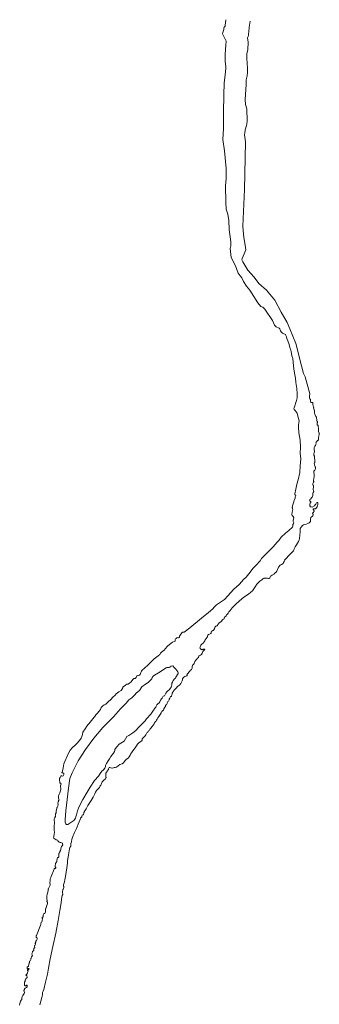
# Model space of a CAD drawing. Header units: metres. Extents: x 222609 to 404409, y 8547781 to 8795234.
# Tile 28 of 39: x 397253 to 397554, y 8589882 to 8590871. Entities that reach past the tile are written whole.
import ezdxf

# ---------------------------------------------------------------- set-up
doc = ezdxf.new("R2010")
doc.units = ezdxf.units.M
doc.layers.add('01. RIO', color=7, linetype='Continuous', lineweight=5, true_color=0x2776bb)

# ---------------------------------------------------------------- blocks, each defined once
blk = doc.blocks.new('REIORORI')
at = {"layer": '01. RIO', "color": 152, "lineweight": 15, "true_color": 0x2776bb, "flags": 128}
for points in [[(397460.34, 8590871.32), (397459.65, 8590865.36), (397459.67, 8590864.92), (397458.56, 8590863.9), (397458.23, 8590862.84), (397458.23, 8590862.36), (397458.32, 8590861.61), (397457.11, 8590858.33), (397456.99, 8590856.97), (397457.87, 8590855.11), (397459.4, 8590852.27), (397460.49, 8590849.75), (397460.24, 8590845.71), (397459.59, 8590836.83), (397459.48, 8590829.3), (397460.43, 8590824.19), (397460.33, 8590822.29), (397459.64, 8590816.02), (397458.48, 8590807.64), (397458.11, 8590795.68), (397458.06, 8590778.18), (397458.06, 8590761.9), (397457.27, 8590750.98), (397459.01, 8590739.39), (397460.7, 8590721.84), (397460.49, 8590711.72), (397460.06, 8590704.4), (397460.18, 8590687.86), (397460.74, 8590681.04), (397462.32, 8590675.82), (397463.42, 8590669.45), (397463.74, 8590660.59), (397465.43, 8590647.94), (397465.31, 8590643.95), (397464.78, 8590641.21), (397464.89, 8590638.42), (397465.73, 8590632.25), (397469.95, 8590623.82), (397472.74, 8590616.71), (397474.8, 8590613.92), (397476.54, 8590611.81), (397477.98, 8590608.08), (397481.03, 8590603.49), (397484.31, 8590599.54), (397492.56, 8590586.62), (397495.51, 8590582.93), (397497.54, 8590582.38), (397499.38, 8590580.35), (397507.22, 8590568.92), (397509.27, 8590564.19), (397511.09, 8590562.52), (397513.88, 8590561.19), (397514.5, 8590560.65), (397515.03, 8590559.36), (397515.34, 8590558.65), (397516.02, 8590557.45), (397517.34, 8590556.39), (397518.51, 8590555.65), (397519.61, 8590555.33), (397520.32, 8590554.87), (397520.74, 8590554.02), (397521.37, 8590552.6), (397521.8, 8590550.94), (397522.82, 8590548.56), (397523.87, 8590544.85), (397524.59, 8590541.89), (397525.64, 8590539.04), (397526.04, 8590537.82), (397526.8, 8590533.5), (397527.58, 8590530.86), (397528.14, 8590527.17), (397528.45, 8590523.51), (397528.75, 8590520.26), (397529.47, 8590516.14), (397530.38, 8590510.91), (397530.79, 8590506.75), (397531.86, 8590500.65), (397532.11, 8590495.12), (397532.21, 8590491.36), (397531.45, 8590488.61), (397528.91, 8590481.25), (397528.86, 8590480.6), (397529.21, 8590479.5), (397530, 8590478.36), (397532.15, 8590475.72), (397532.67, 8590472.94), (397534.2, 8590468.21), (397533.52, 8590464.19), (397533.34, 8590461.7), (397533.61, 8590456.1), (397535.04, 8590448.81), (397535.39, 8590441.61), (397535.04, 8590435.57), (397535.66, 8590430.06), (397534.95, 8590422.77), (397534.77, 8590416.28), (397533.07, 8590408.87), (397531.59, 8590404.6), (397530.63, 8590399.42), (397529.81, 8590394.9), (397529.7, 8590394.06), (397529.83, 8590393.71), (397530.26, 8590393.56), (397530.54, 8590393.32), (397530.58, 8590393.02), (397530.18, 8590391.76), (397530.1, 8590390.52), (397528.97, 8590388.11), (397528.71, 8590387.27), (397528.8, 8590386.63), (397528.54, 8590385.76), (397527.88, 8590383.81), (397526.92, 8590381.23), (397527.13, 8590380.53), (397527.47, 8590380.21), (397527.53, 8590379.63), (397527.68, 8590378.85), (397527.47, 8590377.77), (397526.98, 8590376.29), (397526.85, 8590373.6), (397526.99, 8590373.08), (397528.13, 8590372.04), (397528.62, 8590370.85), (397528.04, 8590367.92), (397528.1, 8590366.96), (397528.56, 8590366.32), (397528.87, 8590365.48), (397528.71, 8590365.1), (397528.39, 8590364.59), (397527.71, 8590363.79), (397527.58, 8590363.06), (397527.66, 8590361.92), (397527.45, 8590361.15), (397523.71, 8590357.79), (397520.26, 8590355.1), (397515.99, 8590351.24), (397513.75, 8590347.99), (397511.97, 8590346.31), (397507.78, 8590341.32), (397503.1, 8590336.64), (397496.11, 8590329.67), (397494.71, 8590327.36), (397490.44, 8590322.56), (397487.77, 8590320.07), (397483.44, 8590314.26), (397480.8, 8590310.86), (397477.95, 8590308.78), (397474.01, 8590303.99), (397473.6, 8590303.48), (397468.4, 8590298.77), (397458.93, 8590288.61), (397451.03, 8590283.1), (397448.36, 8590280.7), (397447.12, 8590279.01), (397442.85, 8590275.54), (397435.82, 8590269.85), (397424.16, 8590260.17), (397418.34, 8590255.78), (397416.8, 8590255.64), (397415.87, 8590255), (397414.15, 8590252.82), (397413.46, 8590251.81), (397413.51, 8590251.02), (397413.51, 8590250.65), (397412.64, 8590250.15), (397411.89, 8590250.21), (397411.02, 8590249.89), (397410.32, 8590249.46), (397409.74, 8590248.96), (397409.39, 8590248.21), (397409.39, 8590247.51), (397409.1, 8590246.79), (397408.26, 8590246.21), (397406.48, 8590245.63), (397405.1, 8590244.62), (397403.22, 8590242.9), (397402, 8590241.98), (397400.63, 8590240.66), (397400.07, 8590239.95), (397399.26, 8590238.83), (397398.04, 8590237.72), (397396.97, 8590236.55), (397395.49, 8590235.69), (397394.63, 8590234.52), (397393.92, 8590233.4), (397392.09, 8590231.77), (397388.22, 8590228.78), (397381.97, 8590222.96), (397378.41, 8590219.58), (397376, 8590217.52), (397375.37, 8590216.46), (397374.85, 8590215.2), (397374.05, 8590213.17), (397373.51, 8590212.59), (397372.47, 8590212.19), (397371.83, 8590212.24), (397370.76, 8590211.87), (397370.41, 8590210.79), (397370.12, 8590210.09), (397369.1, 8590209.22), (397368.77, 8590209.19), (397368.19, 8590209.29), (397367.77, 8590209.06), (397367.01, 8590208.35), (397365.79, 8590206.84), (397364.97, 8590205.67), (397363.24, 8590204.55), (397361.82, 8590203.53), (397360.44, 8590203.33), (397359.53, 8590202.92), (397358.76, 8590202.01), (397357.34, 8590201.09), (397356.67, 8590200.43), (397356.47, 8590199.72), (397355.71, 8590198.04), (397354.94, 8590197.07), (397352.7, 8590195.75), (397350.01, 8590193.62), (397348.73, 8590192.29), (397346.65, 8590190.31), (397344.41, 8590187.92), (397341.66, 8590185.83), (397340.39, 8590184.31), (397339.62, 8590183.44), (397338.81, 8590183.04), (397337.69, 8590182.78), (397336.16, 8590181.41), (397334.74, 8590179.83), (397334.53, 8590179.17), (397334.38, 8590178.56), (397333.97, 8590177.95), (397332.39, 8590175.99), (397331.04, 8590174.43), (397329.26, 8590172.66), (397328.27, 8590171.04), (397327.75, 8590170.21), (397322.33, 8590163.44), (397321.55, 8590162.87), (397320.4, 8590161.36), (397318.54, 8590158.65), (397316.35, 8590155.28), (397315.9, 8590153), (397315.35, 8590150.72), (397314.62, 8590149.26), (397313.98, 8590148.26), (397310.88, 8590144.41), (397308.64, 8590142.18), (397305.77, 8590139.94), (397303.54, 8590137.23), (397301.46, 8590133.41), (397297.31, 8590123.2), (397296.35, 8590119.21), (397295.87, 8590115.86), (397295.56, 8590115.11), (397295.31, 8590114.92), (397295.23, 8590114.62), (397295.29, 8590114.27), (397295.54, 8590114.2), (397295.79, 8590114.35), (397296.29, 8590114.37), (397296.79, 8590114.08), (397297.19, 8590113.7), (397297.25, 8590113.34), (397297.02, 8590112.64), (397296.37, 8590111.29), (397295.91, 8590111.05), (397295.19, 8590111.21), (397294.85, 8590111.36), (397294.52, 8590111.26), (397294.19, 8590110.99), (397293.37, 8590109.66), (397292.96, 8590108.68), (397292.66, 8590107.19), (397293.08, 8590104.72), (397293.31, 8590104.05), (397293.71, 8590103.87), (397293.99, 8590103.71), (397294.24, 8590103.39), (397294.33, 8590102.88), (397294.09, 8590102.11), (397293.79, 8590101.35), (397293.82, 8590100.92), (397293.94, 8590100.05), (397294.17, 8590099.17), (397294.11, 8590097.9), (397293.68, 8590096.35), (397293.01, 8590094.32), (397292.51, 8590092.87), (397292.16, 8590091.88), (397291.93, 8590091.27), (397291.87, 8590090.4), (397291.87, 8590089.67), (397291.84, 8590088.68), (397292.14, 8590087.97), (397292.34, 8590087.28), (397291.96, 8590086.35), (397291.64, 8590085.66), (397291.43, 8590085), (397291.22, 8590083.74), (397291.31, 8590082.93), (397291.31, 8590082.2), (397291.25, 8590081.42), (397291.02, 8590080.72), (397290.46, 8590079.62), (397290.2, 8590079.01), (397290.06, 8590078.51), (397289.47, 8590076.01), (397289.42, 8590075.08), (397289.39, 8590074.59), (397289.33, 8590074.09), (397288.92, 8590073.08), (397288.69, 8590072.06), (397288.63, 8590071.36), (397288.6, 8590070.64), (397288.74, 8590070.28), (397288.67, 8590070.09), (397288.42, 8590069.82), (397288.07, 8590069.26), (397287.91, 8590068.77), (397287.57, 8590067.97), (397287.54, 8590067.64), (397287.6, 8590066.93), (397287.55, 8590066.16), (397287.72, 8590065.43), (397287.87, 8590064.5), (397287.87, 8590064.01), (397287.82, 8590063.34), (397287.77, 8590062.86), (397287.57, 8590061.95), (397287.44, 8590061.58), (397287.32, 8590061.07), (397287.34, 8590060.3), (397287.52, 8590059.59), (397287.44, 8590059.14), (397287.4, 8590058.63), (397287.54, 8590057.42), (397287.6, 8590056.4), (397287.75, 8590055.12), (397287.69, 8590054.05), (397287.57, 8590053.2), (397287.34, 8590052.1), (397287.08, 8590051.14), (397286.98, 8590050.02), (397286.93, 8590049.42), (397287.11, 8590048.69), (397287.5, 8590048.19), (397288.38, 8590047.68), (397289.49, 8590047.07), (397290.07, 8590046.95), (397290.85, 8590046.72), (397291.23, 8590046.11), (397291.55, 8590045.7), (397291.93, 8590045.26), (397292.48, 8590044.74), (397293.44, 8590044.45), (397294.11, 8590044.31), (397294.66, 8590044.04), (397295.68, 8590043.72), (397295.89, 8590043.28), (397295.97, 8590042.91), (397296.05, 8590042), (397295.59, 8590040.82), (397294.94, 8590040.13), (397294.6, 8590039.56), (397294.39, 8590038.88), (397294.29, 8590038.07), (397294.22, 8590037.55), (397294.14, 8590037.12), (397293.72, 8590036.29), (397293.61, 8590035.79), (397293.54, 8590035.53), (397293.41, 8590035.18), (397293.11, 8590034.98), (397292.81, 8590034.43), (397292.46, 8590033.55), (397292.31, 8590033.07), (397292.19, 8590032.54), (397292.14, 8590032.1), (397292.19, 8590031.46), (397292.26, 8590030.43), (397292.13, 8590029.66), (397291.73, 8590029.4), (397291.44, 8590029.36), (397291.07, 8590029.09), (397290.85, 8590028.76), (397290.57, 8590028.14), (397290.43, 8590027.73), (397290.33, 8590027.43), (397290.04, 8590026.61), (397290.01, 8590026.26), (397290.05, 8590025.91), (397290.09, 8590025.37), (397290.1, 8590025.01), (397289.95, 8590024.75), (397289.73, 8590024.5), (397289.41, 8590024.26), (397289.17, 8590023.97), (397289.05, 8590023.75), (397288.97, 8590023.49), (397288.94, 8590023.27), (397288.76, 8590022.8), (397288.62, 8590022.13), (397288.42, 8590021.44), (397288.36, 8590020.53), (397288.44, 8590019.81), (397288.81, 8590019.43), (397288.96, 8590019.19), (397289.01, 8590018.93), (397288.78, 8590018.48), (397288.35, 8590018.25), (397288.05, 8590018.25), (397287.72, 8590018.12), (397287.56, 8590018.02), (397287.44, 8590017.73), (397287.41, 8590017.32), (397284.57, 8590010.23), (397283.96, 8590009.24), (397283.56, 8590007.76), (397283.27, 8590005.52), (397283.24, 8590003.98), (397283.24, 8590003.37), (397283.41, 8590002.47), (397283.53, 8590002.15), (397283.56, 8590001.51), (397282.86, 8590000.03), (397282.43, 8589999.32), (397281.87, 8589998.13), (397281.7, 8589997.73), (397281.55, 8589997.3), (397281.27, 8589995.85), (397280.61, 8589993.26), (397280.3, 8589992.29), (397279.95, 8589990.21), (397279.95, 8589988.99), (397280, 8589987.61), (397280.3, 8589985.83), (397280.25, 8589985.68), (397280.16, 8589985.53), (397280.08, 8589985.41), (397280.07, 8589985.1), (397280.61, 8589984.41), (397280.81, 8589984.2), (397280.89, 8589983.84), (397280.66, 8589983.01), (397280.37, 8589982.08), (397279.96, 8589981.09), (397279.35, 8589978.59), (397278.99, 8589978.15), (397278.68, 8589977.52), (397278.56, 8589976.51), (397278.58, 8589975.38), (397278.64, 8589974.58), (397278.46, 8589973.62), (397278.09, 8589973), (397277.44, 8589972.78), (397276.86, 8589972.51), (397276.56, 8589972.21), (397276.28, 8589971.58), (397276.31, 8589970.89), (397276.33, 8589970.34), (397276.38, 8589969.96), (397276.31, 8589969.54), (397276.18, 8589969.34), (397275.91, 8589969.24), (397275.63, 8589969.16), (397275.4, 8589969.01), (397275.32, 8589968.83), (397275.43, 8589968.34), (397275.66, 8589967.8), (397275.68, 8589967.25), (397275.48, 8589966.43), (397275.2, 8589965.14), (397274.93, 8589964.41), (397274.48, 8589964.06), (397274.19, 8589963.69), (397273.98, 8589962.81), (397274.01, 8589961.83), (397269.72, 8589950.95), (397269.35, 8589950.43), (397269.32, 8589949.85), (397269.43, 8589949.27), (397269.75, 8589948.86), (397270.28, 8589948.43), (397270.41, 8589947.74), (397270.28, 8589947.04), (397269.78, 8589945.94), (397269.25, 8589945.41), (397269.1, 8589945.16), (397269.03, 8589944.81), (397268.98, 8589944.25), (397268.8, 8589943.77), (397268.54, 8589943.37), (397268.42, 8589943.1), (397268.45, 8589942.77), (397268.59, 8589942.49), (397268.68, 8589942.26), (397268.67, 8589941.94), (397268.45, 8589941.49), (397267.94, 8589940.81), (397267.75, 8589940.55), (397267.69, 8589940.1), (397267.69, 8589939.87), (397267.85, 8589939.13), (397267.9, 8589938.82), (397267.79, 8589938.55), (397267.47, 8589938.01), (397267.04, 8589937.44), (397266.79, 8589936.99), (397266.86, 8589936.33), (397266.86, 8589936.13), (397266.82, 8589935.85), (397266.54, 8589935.37), (397266.08, 8589935.08), (397265.71, 8589934.63), (397265.61, 8589933.9), (397265.45, 8589933.38), (397265.2, 8589932.92), (397264.98, 8589932.45), (397264.98, 8589931.89), (397265.18, 8589931.37), (397265.43, 8589931.02), (397265.48, 8589930.76), (397265.25, 8589929.99), (397264.62, 8589929.31), (397264.15, 8589928.14), (397264.1, 8589927.72), (397264.05, 8589927.37), (397263.94, 8589926.77), (397263.52, 8589926.09), (397263.14, 8589925.51), (397262.69, 8589924.85), (397262.57, 8589924.43), (397262.49, 8589923.77), (397262.49, 8589923.44), (397262.28, 8589922.94), (397261.98, 8589922.46), (397261.91, 8589922.17), (397261.88, 8589921.92), (397261.88, 8589921.16), (397261.74, 8589920.45), (397261.51, 8589919.95), (397261.15, 8589919.55), (397260.64, 8589919.22), (397260.42, 8589918.84), (397260.36, 8589918.41), (397260.27, 8589917.76), (397260.74, 8589917.33), (397261.14, 8589917.31), (397261.37, 8589917.56), (397261.54, 8589917.78), (397261.85, 8589917.73), (397262.18, 8589917.41), (397262.2, 8589917.18), (397261.7, 8589916.56), (397261.42, 8589916.38), (397260.79, 8589916.32), (397260.62, 8589916), (397260.72, 8589915.55), (397261.02, 8589915.22), (397261.12, 8589914.87), (397260.94, 8589914.34), (397260.6, 8589913.58), (397260.48, 8589913.08), (397260.34, 8589912.47), (397259.96, 8589911.95), (397259.58, 8589911.66), (397259.12, 8589911.17), (397259.04, 8589910.83), (397259.14, 8589910.65), (397259.5, 8589910.67), (397259.74, 8589910.67), (397260.05, 8589910.4), (397260.35, 8589909.07), (397260.3, 8589908.69), (397259.51, 8589908.02), (397259.08, 8589907.58), (397258.87, 8589907.21), (397258.58, 8589906.34), (397258.38, 8589905.93), (397258.12, 8589905.38), (397258.09, 8589904.88), (397258, 8589904.5), (397257.81, 8589904.29), (397257.65, 8589904.03), (397257.56, 8589903.65), (397257.47, 8589902.66), (397257.62, 8589902.05), (397257.64, 8589901.65), (397257.69, 8589901.28), (397257.74, 8589900.79), (397257.82, 8589900.5), (397258.1, 8589900.26), (397258.32, 8589900.21), (397258.87, 8589900.27), (397259.33, 8589900.65), (397259.7, 8589900.89), (397260, 8589900.84), (397260.13, 8589900.64), (397260.27, 8589900.4), (397260.28, 8589900.16), (397260.28, 8589899.89), (397260.17, 8589899.18), (397259.75, 8589898.64), (397258.81, 8589898.27), (397258.2, 8589897.82), (397257.69, 8589897.05), (397257.49, 8589896.44), (397257.03, 8589895.58), (397257.69, 8589893.6), (397257.39, 8589892.38), (397256.73, 8589891.56), (397255.81, 8589890.49), (397255.2, 8589889.12), (397255, 8589888.05), (397254.89, 8589887.29), (397254.84, 8589886.48), (397254.08, 8589885.66), (397253.57, 8589884.64), (397252.96, 8589882.51), (397252.71, 8589880.68)], [(397484.66, 8590869.82), (397483.67, 8590863.95), (397483.43, 8590859.26), (397483.25, 8590857.13), (397483.25, 8590855.79), (397482.64, 8590854.51), (397482.15, 8590852.93), (397482.88, 8590848.79), (397482.45, 8590841), (397481.42, 8590837.28), (397481.42, 8590831.74), (397481.6, 8590828.27), (397481.97, 8590821.64), (397482.09, 8590818.23), (397481.66, 8590815), (397480.75, 8590810.74), (397480.69, 8590806.24), (397479.77, 8590791.14), (397480.14, 8590786.15), (397481.36, 8590781.64), (397481.42, 8590778.84), (397481.72, 8590772.27), (397481.72, 8590769.53), (397481.36, 8590766.42), (397481.18, 8590765.02), (397479.9, 8590760.46), (397479.65, 8590759.91), (397479.41, 8590757.66), (397479.04, 8590755.47), (397479.96, 8590748.53), (397479, 8590700.8), (397477.29, 8590663.73), (397478.15, 8590655.42), (397478.57, 8590650.41), (397479.64, 8590644.55), (397480.32, 8590640.15), (397477.75, 8590633.72), (397476.74, 8590631.42), (397476.53, 8590629.82), (397477.43, 8590627.84), (397482.48, 8590619.55), (397488.81, 8590612.43), (397493.38, 8590606.1), (397501.22, 8590599.6), (397509.53, 8590589.27), (397515.82, 8590577.34), (397522.01, 8590566.9), (397524.82, 8590560.65), (397530.87, 8590545.78), (397536.45, 8590523.26), (397538.49, 8590515.79), (397540.08, 8590512.46), (397544.8, 8590495.26), (397544.82, 8590494.54), (397544.67, 8590493.71), (397544.55, 8590493.2), (397544.46, 8590492.7), (397544.41, 8590492.17), (397544.49, 8590491.34), (397544.91, 8590490.11), (397545.44, 8590489.47), (397545.44, 8590488.76), (397545.64, 8590487.5), (397545.95, 8590486.79), (397546.32, 8590486.61), (397546.8, 8590486.57), (397547.09, 8590486.61), (397547.54, 8590486.45), (397547.78, 8590486.3), (397547.94, 8590485.82), (397547.91, 8590484.74), (397548.23, 8590483), (397548.72, 8590481.65), (397548.65, 8590481.03), (397548.97, 8590480.14), (397549.41, 8590478.26), (397549.57, 8590477.46), (397549.57, 8590476.26), (397549.78, 8590474.9), (397550.98, 8590472.37), (397551.41, 8590471.64), (397551.52, 8590471.2), (397551.62, 8590470.45), (397551.73, 8590469.88), (397551.88, 8590468.94), (397552.02, 8590468.41), (397552.34, 8590467.54), (397552.46, 8590466.97), (397552.5, 8590466.42), (397552.27, 8590465.96), (397552.25, 8590465.58), (397552.25, 8590465.07), (397552.27, 8590464.75), (397552.32, 8590464.66), (397552.37, 8590464.55), (397552.32, 8590464.08), (397552.29, 8590463.82), (397552.43, 8590463.69), (397552.72, 8590463.65), (397553.01, 8590463.63), (397553.19, 8590463.46), (397553.18, 8590463.13), (397553.31, 8590462.58), (397553.31, 8590462.3), (397553.32, 8590461.76), (397553.47, 8590461.04), (397553.65, 8590457.52), (397553.96, 8590456.45), (397554.39, 8590455.89), (397554.41, 8590455.7), (397554.38, 8590455.41), (397554.29, 8590454.93), (397554.09, 8590453.89), (397553.92, 8590453.22), (397553.92, 8590452.9), (397553.89, 8590452.68), (397553.77, 8590452.34), (397553.49, 8590451.83), (397553.44, 8590451.17), (397553.61, 8590450.48), (397553.71, 8590450.07), (397553.68, 8590449.9), (397553.6, 8590449.52), (397553.45, 8590448.92), (397552.92, 8590448.42), (397552.48, 8590448.23), (397552.14, 8590447.89), (397552.08, 8590447.52), (397551.9, 8590447.28), (397551.39, 8590447.15), (397551.08, 8590446.84), (397550.99, 8590446), (397551.11, 8590445.24), (397550.96, 8590444.66), (397550.74, 8590444.09), (397550.63, 8590443.31), (397550.37, 8590442.89), (397549.9, 8590442.61), (397549.39, 8590441.9), (397549.11, 8590441.23), (397549.28, 8590439.37), (397549.51, 8590437.05), (397549.28, 8590435.81), (397548.97, 8590435.14), (397548.8, 8590434.35), (397548.97, 8590433.48), (397549.48, 8590432.69), (397549.56, 8590431.94), (397549.56, 8590430.28), (397549.76, 8590429.21), (397549.87, 8590428.23), (397549.84, 8590427.87), (397549.76, 8590427.05), (397549.87, 8590426.35), (397549.59, 8590425.79), (397549.31, 8590424.95), (397549.48, 8590424.22), (397549.65, 8590423.66), (397550.01, 8590422.84), (397550.26, 8590422.03), (397550.43, 8590421.52), (397550.55, 8590421.07), (397550.68, 8590420.43), (397550.51, 8590420.01), (397550.18, 8590419.25), (397549.78, 8590418.61), (397549.42, 8590418.13), (397548.88, 8590417.57), (397548.88, 8590415.94), (397549.07, 8590414.98), (397549.19, 8590413.91), (397549.27, 8590412.65), (397549.13, 8590411.69), (397548.85, 8590410.63), (397548.79, 8590409.84), (397548.68, 8590408.61), (397548.4, 8590407.82), (397548.57, 8590407.34), (397548.88, 8590407.12), (397548.93, 8590406.82), (397548.72, 8590406.66), (397548.48, 8590406.4), (397548.24, 8590405.95), (397547.92, 8590405.1), (397547.87, 8590404.17), (397548.32, 8590403.08), (397548.51, 8590402.67), (397548.48, 8590402.35), (397548.5, 8590401.56), (397548.31, 8590399.75), (397548.26, 8590398.72), (397548.65, 8590397.98), (397548.7, 8590397.09), (397548.31, 8590396.01), (397547.81, 8590395.28), (397547.76, 8590394.39), (397547.91, 8590393.75), (397547.91, 8590392.97), (397547.62, 8590392.13), (397547.13, 8590391.35), (397546.49, 8590390.56), (397545.9, 8590389.87), (397545.41, 8590389.48), (397544.74, 8590388.92), (397544.57, 8590388.3), (397544.68, 8590387.85), (397545.19, 8590387.35), (397545.81, 8590386.7), (397545.89, 8590386.2), (397545.22, 8590385.34), (397544.87, 8590384.65), (397544.73, 8590383.52), (397544.73, 8590382.59), (397545.56, 8590381.71), (397546.2, 8590381.56), (397547.28, 8590381.36), (397549.4, 8590382.59), (397550.23, 8590383.72), (397550.77, 8590384.36), (397551.52, 8590385.64), (397552.13, 8590385.99), (397552.78, 8590385.94), (397552.83, 8590384.58), (397552.83, 8590383.98), (397552.53, 8590382.57), (397552.13, 8590381.72), (397551.51, 8590381.07), (397551.4, 8590380.62), (397551.22, 8590380.22), (397550.98, 8590379.88), (397550.61, 8590379.66), (397550.21, 8590379.51), (397549.12, 8590379.51), (397548.54, 8590379.53), (397548.3, 8590379.29), (397548.3, 8590379.02), (397548.41, 8590378.61), (397548.7, 8590378.15), (397549.12, 8590377.7), (397549.17, 8590377.23), (397548.99, 8590376.91), (397548.86, 8590376.75), (397548.66, 8590376.07), (397548.59, 8590375.95), (397548.51, 8590375.88), (397548.19, 8590375.79), (397547.84, 8590375.71), (397547.66, 8590375.6), (397547.59, 8590375.35), (397547.69, 8590374.86), (397547.99, 8590374.42), (397548.08, 8590374.25), (397548.19, 8590373.97), (397548.23, 8590373.56), (397547.91, 8590372.66), (397547.35, 8590372.01), (397546.59, 8590371.53), (397545.86, 8590370.94), (397545.51, 8590369.35), (397545.64, 8590367.89), (397545.58, 8590366.89), (397544.78, 8590366.15), (397544.04, 8590365.62), (397542.84, 8590365.09), (397541.18, 8590364.29), (397538.3, 8590363.6), (397537.37, 8590362.87), (397535.97, 8590361.34), (397535.17, 8590359.94), (397535.17, 8590358.81), (397535.1, 8590357.01), (397535.04, 8590356.53), (397534.34, 8590349.87), (397534.12, 8590348.57), (397533.42, 8590346.99), (397531.29, 8590343.39), (397529.98, 8590341.43), (397529.22, 8590339.36), (397528.84, 8590338.27), (397528.35, 8590337.4), (397527.48, 8590336.47), (397526.06, 8590335.11), (397524.81, 8590333.75), (397523.28, 8590332.49), (397521.38, 8590330.04), (397520.83, 8590329.55), (397519.85, 8590328.73), (397519.25, 8590327.92), (397518.87, 8590326.83), (397518.43, 8590325.79), (397517.89, 8590324.86), (397516.36, 8590323.67), (397514.89, 8590322.9), (397514.29, 8590322.47), (397513.8, 8590321.76), (397513.37, 8590321.05), (397511.52, 8590317.07), (397510.86, 8590316.04), (397510.39, 8590315.84), (397510.12, 8590315.64), (397509.67, 8590315.05), (397509.02, 8590314.26), (397508.52, 8590313.76), (397507.62, 8590313.42), (397507.05, 8590313.05), (397506.04, 8590312.41), (397505.34, 8590311.99), (397504.98, 8590311.48), (397504.64, 8590310.36), (397504.44, 8590309.82), (397503.85, 8590309.72), (397503.21, 8590309.77), (397502.08, 8590309.97), (397501.05, 8590310.06), (397499.42, 8590310.1), (397498.81, 8590309.94), (397498.38, 8590309.76), (397497.83, 8590309.47), (397497.4, 8590309.2), (397497.18, 8590308.93), (397496.35, 8590308.16), (397494.38, 8590306.93), (397492.96, 8590305.31), (397491.53, 8590303.89), (397489.76, 8590301.19), (397487.01, 8590297.35), (397485.29, 8590295.98), (397482.98, 8590294.06), (397478.45, 8590290.72), (397474.18, 8590287.33), (397470.05, 8590283.6), (397466.56, 8590280.06), (397464.54, 8590277.61), (397463.41, 8590275.99), (397462.67, 8590274.71), (397461.98, 8590273.83), (397461, 8590273.09), (397460.46, 8590272.16), (397459.92, 8590271.37), (397459, 8590270.83), (397458.71, 8590269.91), (397458.72, 8590269.5), (397458.61, 8590269.14), (397458.47, 8590268.97), (397458.08, 8590268.81), (397457.25, 8590268.29), (397456.54, 8590267.74), (397455.96, 8590266.88), (397455.15, 8590266.2), (397453.67, 8590265.07), (397452.73, 8590264.03), (397452.42, 8590263.63), (397452.23, 8590263.32), (397451.81, 8590262.38), (397451.51, 8590262.08), (397451.18, 8590261.99), (397450.93, 8590262.01), (397450.73, 8590262.02), (397450.16, 8590261.88), (397449.67, 8590261.17), (397449.16, 8590260.18), (397448.93, 8590259.66), (397448.74, 8590258.92), (397448.32, 8590257.99), (397447.51, 8590257.43), (397447.15, 8590257.27), (397446.1, 8590256.71), (397445.69, 8590256.1), (397445.49, 8590255.89), (397445.36, 8590255.31), (397445.39, 8590254.93), (397445.41, 8590254.71), (397445.28, 8590254.43), (397444.51, 8590253.99), (397443.77, 8590253.54), (397442.82, 8590253.3), (397442.14, 8590252.69), (397441.95, 8590252.05), (397441.9, 8590251.55), (397441.88, 8590251.2), (397441.77, 8590250.87), (397441.62, 8590250.69), (397440.46, 8590249.5), (397439.39, 8590248.03), (397439.05, 8590246.96), (397438.54, 8590246.01), (397437.59, 8590244.66), (397436.61, 8590243.97), (397435.08, 8590242.57), (397434.6, 8590241.62), (397434.4, 8590241.12), (397434.29, 8590240.53), (397434.16, 8590239.93), (397434.4, 8590239.25), (397434.68, 8590238.8), (397435.01, 8590238.47), (397435.67, 8590238.18), (397436.02, 8590238.09), (397436.37, 8590238.18), (397436.95, 8590238.34), (397437.45, 8590238.58), (397437.54, 8590238.58), (397438.28, 8590238.69), (397438.92, 8590238.62), (397438.99, 8590238.43), (397438.79, 8590237.91), (397438.44, 8590237.52), (397437.89, 8590236.91), (397437.51, 8590236.56), (397437.09, 8590236.24), (397436.64, 8590235.4), (397436.35, 8590234.57), (397436.22, 8590234.15), (397435.99, 8590233.57), (397435.83, 8590233.19), (397434.93, 8590232.54), (397434.19, 8590232.12), (397433.48, 8590231.8), (397433.06, 8590231.42), (397432.9, 8590230.68), (397432.64, 8590230.23), (397431.88, 8590229.64), (397430.75, 8590228.19), (397430.18, 8590227.52), (397429.11, 8590226.26), (397428.63, 8590225.04), (397428.4, 8590224.33), (397427.83, 8590223.25), (397426.8, 8590222.39), (397426.32, 8590220.74), (397426.35, 8590220.21), (397426.39, 8590219.84), (397426.37, 8590219.51), (397426.1, 8590218.99), (397425.84, 8590218.3), (397425.27, 8590217.95), (397424.68, 8590217.67), (397424.27, 8590217.16), (397423.94, 8590216.6), (397423.04, 8590215.45), (397422.49, 8590214.53), (397421.79, 8590213.77), (397421.29, 8590213.39), (397421.09, 8590212.89), (397421.16, 8590212.65), (397421.27, 8590212.41), (397421.18, 8590211.99), (397421.02, 8590211.84), (397420.02, 8590211.54), (397419.06, 8590211.22), (397417.9, 8590210.48), (397417.29, 8590209.74), (397416.8, 8590208.91), (397416.55, 8590207.91), (397416.16, 8590206.85), (397414.83, 8590204), (397414.06, 8590202.85), (397413.58, 8590202.27), (397412.64, 8590201.87), (397412.09, 8590201.56), (397411.35, 8590200.81), (397410.56, 8590199.67), (397408.22, 8590197.33), (397407.29, 8590196.17), (397406.84, 8590195.38), (397406.37, 8590194.28), (397406.18, 8590193.31), (397405.92, 8590192.55), (397405.54, 8590191.52), (397405.19, 8590191.17), (397404.91, 8590191.08), (397404.71, 8590190.99), (397404.4, 8590190.64), (397403.85, 8590189.39), (397403.27, 8590188.49), (397403.21, 8590187.78), (397402.92, 8590186.85), (397402.53, 8590186.43), (397401.99, 8590185.88), (397401.68, 8590185.29), (397401.37, 8590184.68), (397401.18, 8590184.1), (397401, 8590183.29), (397400.49, 8590182.77), (397400.1, 8590182.77), (397399.88, 8590182.61), (397399.77, 8590182.31), (397399.68, 8590182), (397399.65, 8590181.21), (397399.57, 8590180.92), (397399.56, 8590180.75), (397398.98, 8590180.19), (397398.33, 8590179.36), (397398.04, 8590178.98), (397397.95, 8590178.8), (397397.92, 8590178.36), (397397.9, 8590178.1), (397397.49, 8590177.31), (397397.29, 8590177.13), (397396.92, 8590177), (397396.63, 8590176.83), (397396.35, 8590176.67), (397396.04, 8590176.35), (397395.91, 8590176.11), (397395.72, 8590175.83), (397395.04, 8590174.65), (397394.04, 8590172.85), (397392.88, 8590170.97), (397391.87, 8590169.43), (397391.19, 8590168.19), (397390.53, 8590167.09), (397390.03, 8590166.25), (397389.59, 8590165.82), (397388.61, 8590164.5), (397388.12, 8590163.62), (397387.07, 8590162.22), (397386.04, 8590160.73), (397384.84, 8590159.24), (397384.2, 8590158.45), (397383.79, 8590157.68), (397383.06, 8590157.07), (397382.65, 8590156.58), (397382.12, 8590156.21), (397381.59, 8590155.29), (397381.48, 8590155.05), (397381.31, 8590154.88), (397380.79, 8590154.52), (397380.32, 8590153.69), (397379.62, 8590152.48), (397379.12, 8590151.61), (397378.7, 8590151.28), (397376.58, 8590149.17), (397376.16, 8590148.63), (397375.92, 8590147.82), (397375.88, 8590147.25), (397375.77, 8590146.94), (397375.57, 8590146.62), (397373.15, 8590144.93), (397371.29, 8590143.18), (397370.45, 8590141.49), (397368.98, 8590139.46), (397366.5, 8590136.37), (397365.32, 8590134.57), (397364.36, 8590133.21), (397363.85, 8590131.98), (397363.01, 8590130.29), (397361.88, 8590129.05), (397360.36, 8590127.98), (397359.06, 8590126.85), (397358.11, 8590125.56), (397357.15, 8590124.21), (397355.74, 8590123.36), (397353.65, 8590122.74), (397351.95, 8590121.45), (397350.24, 8590120.16), (397348.95, 8590119.58), (397347.89, 8590119.62), (397347.18, 8590119.45), (397345.99, 8590119.04), (397345.44, 8590118.97), (397344.5, 8590119.34), (397343.49, 8590119.58), (397342.87, 8590119.53), (397342.53, 8590119.14), (397342.19, 8590118.17), (397342.09, 8590117.93), (397342, 8590117.63), (397341.78, 8590117.34), (397341.49, 8590116.9), (397341.21, 8590116.46), (397339.98, 8590114.95), (397339.61, 8590113.96), (397339.48, 8590113.39), (397339.48, 8590112.47), (397339.44, 8590111.79), (397339.42, 8590111.18), (397339.57, 8590110.52), (397339.64, 8590109.67), (397339.48, 8590109.18), (397339.02, 8590108.41), (397337.51, 8590107.06), (397335.84, 8590105.26), (397335.51, 8590104.52), (397335.22, 8590103.33), (397334.29, 8590101.85), (397333.81, 8590101.14), (397333.42, 8590100.53), (397333.07, 8590099.72), (397332.52, 8590099.02), (397331.71, 8590098.31), (397330.14, 8590096.6), (397329.62, 8590095.99), (397329.04, 8590095.03), (397328.41, 8590093.18), (397326.66, 8590089.85), (397324.63, 8590086.42), (397321.5, 8590081.36), (397319.54, 8590078.24), (397318.19, 8590076.11), (397317.4, 8590074.38), (397317.29, 8590073.62), (397317.05, 8590072.54), (397316.72, 8590072.02), (397316.04, 8590071.77), (397315.74, 8590071.62), (397315.48, 8590071.31), (397315.32, 8590070.72), (397315.16, 8590070.24), (397314.8, 8590069.69), (397314.1, 8590068.76), (397313.52, 8590067.24), (397312.45, 8590065.09), (397311.49, 8590062.84), (397310.55, 8590060.17), (397310.04, 8590058.49), (397308.78, 8590056.21), (397308.01, 8590054.18), (397307.4, 8590052.67), (397306.56, 8590051.45), (397305.88, 8590049.29), (397305.34, 8590047.52), (397304.76, 8590044.95), (397304.34, 8590043.21), (397304.08, 8590040.7), (397303.35, 8590039.18), (397302.5, 8590035.91), (397301.94, 8590031.91), (397301.55, 8590029.44), (397300.93, 8590026.28), (397300.87, 8590023.47), (397300.14, 8590018.96), (397299.57, 8590014.46), (397298.95, 8590010.07), (397298.28, 8590006.86), (397297.77, 8590004.72), (397296.79, 8590001.7), (397296.72, 8590001.02), (397296.85, 8590000.44), (397297.21, 8590000.09), (397297.3, 8589998.99), (397296.95, 8589998.09), (397296.56, 8589997.35), (397296.31, 8589996.97), (397295.71, 8589994.3), (397295.73, 8589993.96), (397295.86, 8589993.41), (397296.08, 8589992.7), (397296.02, 8589991.91), (397295.64, 8589990.97), (397295.3, 8589989.23), (397294.01, 8589981.63), (397293.27, 8589975.88), (397291.36, 8589965.8), (397289.11, 8589953.18), (397286.18, 8589939.91), (397283.42, 8589927.32), (397281.67, 8589917.86), (397280.77, 8589912), (397278.87, 8589903.81), (397277.18, 8589896.43), (397276.5, 8589894.97), (397275.66, 8589893.5), (397275.71, 8589892.32), (397275.71, 8589891.08), (397274.98, 8589888.55), (397273.18, 8589881.06)]]:
    blk.add_lwpolyline(points, dxfattribs=at)
blk.add_lwpolyline([(397412.16, 8590214.09), (397412.13, 8590214.93), (397411.87, 8590215.93), (397411.07, 8590217.2), (397410, 8590218.6), (397408.87, 8590219.4), (397407.56, 8590220.98), (397407.36, 8590221.46), (397406.96, 8590221.81), (397405.18, 8590221.55), (397404.24, 8590220.94), (397403.78, 8590220.42), (397403.33, 8590220.16), (397402.73, 8590220.07), (397401.74, 8590220.15), (397400.94, 8590220.22), (397400.05, 8590220), (397392.45, 8590214.73), (397388.51, 8590212.4), (397387.11, 8590211.47), (397386.24, 8590210.14), (397385.64, 8590208.8), (397384.71, 8590207.87), (397383.44, 8590206.4), (397381.98, 8590205.27), (397379.37, 8590203.47), (397375.84, 8590200.67), (397373.36, 8590197.16), (397370.33, 8590194.71), (397368.23, 8590192.26), (397365.54, 8590189.57), (397362.62, 8590187.82), (397359.94, 8590184.21), (397354.12, 8590178.51), (397347.18, 8590170.75), (397336.55, 8590159.73), (397327.36, 8590149.32), (397318.99, 8590137.89), (397311.63, 8590126.26), (397305.71, 8590114.21), (397303.26, 8590108.5), (397301.83, 8590098.9), (397299.28, 8590076.05), (397298.47, 8590067.53), (397298.65, 8590064.77), (397299.18, 8590063.03), (397299.92, 8590062.43), (397301.32, 8590062.3), (397304.37, 8590064.51), (397306.13, 8590065.57), (397307.19, 8590066.52), (397308.3, 8590067.7), (397308.95, 8590068.77), (397309.37, 8590069.95), (397310.01, 8590072.05), (397310.32, 8590073.57), (397310.86, 8590076), (397311.79, 8590078.79), (397313.54, 8590082.41), (397316.46, 8590087.43), (397320.55, 8590094.89), (397323.58, 8590099.79), (397328.02, 8590106.44), (397331.99, 8590111.1), (397334.44, 8590114.72), (397335.72, 8590116.35), (397336.29, 8590116.73), (397337.06, 8590117.38), (397338.43, 8590118.87), (397338.96, 8590120.54), (397339.23, 8590121.76), (397340.14, 8590123.74), (397341.86, 8590126.52), (397343.12, 8590128.31), (397344.6, 8590130.67), (397347.04, 8590134.21), (397348.15, 8590135.89), (397348.49, 8590136.92), (397348.57, 8590137.68), (397349.14, 8590138.86), (397350.63, 8590140.54), (397352.73, 8590142.99), (397356.35, 8590144.97), (397357.75, 8590146.25), (397359.15, 8590148.47), (397360.67, 8590150.68), (397362.53, 8590151.97), (397366.68, 8590154.65), (397369.61, 8590156.89), (397372.47, 8590160.02), (397375.14, 8590162.68), (397377.22, 8590165.05), (397378.97, 8590166.69), (397380.34, 8590168.63), (397384.69, 8590173.2), (397386.71, 8590176.21), (397389.03, 8590179.6), (397389.72, 8590180.17), (397390.25, 8590181.28), (397390.86, 8590182.68), (397391.89, 8590183.79), (397393.15, 8590184.82), (397393.87, 8590185.69), (397394.56, 8590187.25), (397395.4, 8590188.66), (397396.01, 8590189.5), (397396.81, 8590190.61), (397397.3, 8590191.22), (397398.41, 8590191.75), (397399.12, 8590192.97), (397399.92, 8590194.44), (397400.72, 8590195.64), (397401.72, 8590196.57), (397402.72, 8590197.3), (397403.45, 8590198.04), (397404.25, 8590199.03), (397405.12, 8590200.37), (397405.65, 8590201.39), (397405.92, 8590202.68), (397405.96, 8590203.6), (397405.96, 8590204.32), (397406.53, 8590205.58), (397407.4, 8590206.99), (397408.59, 8590208.7), (397409.5, 8590209.5), (397409.96, 8590210.38)], close=True, dxfattribs=at)

msp = doc.modelspace()

# ---------------------------------------------------------------- block references
msp.add_blockref('REIORORI', (0, 0))

doc.saveas('drawing.dxf')
